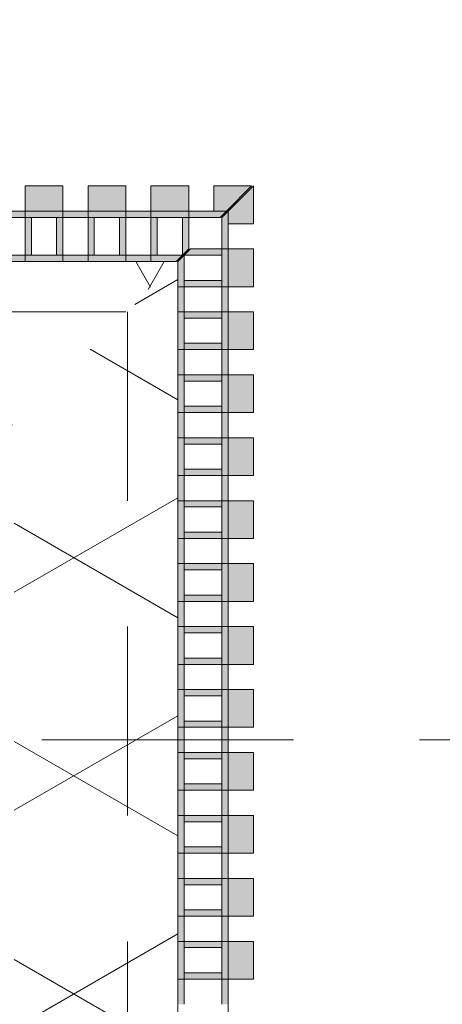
# Model space of a CAD drawing. Header units: metres. Extents: x -167 to 233, y -155 to 122.
# Tile 207 of 215: x 58.007 to 58.343, y 43.38 to 44.162. Entities that reach past the tile are written whole.
import ezdxf
from ezdxf.enums import TextEntityAlignment as Align

# ---------------------------------------------------------------- set-up
doc = ezdxf.new("R2010")
doc.units = ezdxf.units.M
doc.header["$MEASUREMENT"] = 0
doc.linetypes.add('Raster', pattern=[0.4, 0.2, -0.1, 0, -0.1])
doc.linetypes.add('Strichlinie eng', pattern=[0.23, 0.15, -0.08])
for name, color, linetype in [('50 Sanitäreinrichtung', 7, 'Continuous'), ('90 Achsraster', 7, 'Continuous'), ('94 Genehmigungsplanung Bemaßung', 7, 'Continuous')]:
    doc.layers.add(name, color=color, linetype=linetype)
doc.styles.add('ERSTELLTER_STIL_1', font='arial.ttf')
doc.styles.add('ERSTELLTER_STIL_2', font='arial.ttf')
doc.dimstyles.new('ERSTELLTER_STIL__1', dxfattribs={"dimtxt": 0.25, "dimasz": 0.19, "dimexe": 0.18, "dimexo": 0.1, "dimgap": 0, "dimtad": 1, "dimtih": 1, "dimtoh": 1, "dimzin": 0, "dimdsep": 46, "dimtxsty": 'ERSTELLTER_STIL_1', "dimblk": 'ARROWHEAD_6', "dimblk1": 'ARROWHEAD_6', "dimblk2": 'ARROWHEAD_6', "dimcen": 0.09, "dimclrd": 7, "dimclre": 7, "dimclrt": 7, "dimazin": 0, "dimtfac": 1, "dimtdec": 4, "dimtmove": 0, "dimatfit": 3, "dimfxl": 1, "dimtolj": 1, "dimtzin": 0, "dimarcsym": 0})
doc.dimstyles.new('ERSTELLTER_STIL__2', dxfattribs={"dimtxt": 0.25, "dimasz": 0.19, "dimexe": 0.18, "dimexo": 0.1, "dimgap": 0, "dimtad": 1, "dimzin": 0, "dimdsep": 46, "dimtxsty": 'ERSTELLTER_STIL_1', "dimblk": 'ARROWHEAD_6', "dimblk1": 'ARROWHEAD_6', "dimblk2": 'ARROWHEAD_6', "dimcen": 0.09, "dimclrd": 7, "dimclre": 7, "dimclrt": 7, "dimazin": 0, "dimtfac": 1, "dimtdec": 4, "dimtmove": 0, "dimatfit": 3, "dimfxl": 1, "dimtolj": 1, "dimtzin": 0, "dimarcsym": 0})
pattern_1 = [(60, (0, 0), (-0.1299038, 0.075), []), (120, (0, 0), (0.1299038, 0.075), [])]

# ---------------------------------------------------------------- blocks, each defined once
blk = doc.blocks.new('Rechteck Raster Kassetten Fassade - ACB')
at = {"layer": '50 Sanitäreinrichtung', "linetype": 'Continuous', "lineweight": 0, "true_color": 0x9e9e9e}
for points in [[(20.29, 0.17), (20.29, 0.19), (20.26, 0.19), (20.26, 0.17)], [(20.34, 0.17), (20.34, 0.19), (20.31, 0.19), (20.31, 0.17)], [(20.39, 0.17), (20.39, 0.19), (20.36, 0.19), (20.36, 0.17)], [(20.42, 0.17), (20.44, 0.19), (20.41, 0.19), (20.41, 0.17)], [(20.21, 0.13), (20.26, 0.13), (20.26, 0.135), (20.215, 0.135), (20.215, 0.165), (20.26, 0.165), (20.26, 0.17), (20.21, 0.17)], [(20.26, 0.13), (20.31, 0.13), (20.31, 0.135), (20.265, 0.135), (20.265, 0.165), (20.31, 0.165), (20.31, 0.17), (20.26, 0.17)], [(20.285, 0.165), (20.285, 0.135), (20.29, 0.135), (20.29, 0.165)], [(20.31, 0.13), (20.36, 0.13), (20.36, 0.135), (20.315, 0.135), (20.315, 0.165), (20.36, 0.165), (20.36, 0.17), (20.31, 0.17)], [(20.34, 0.165), (20.335, 0.165), (20.335, 0.135), (20.34, 0.135)], [(20.415, 0.165), (20.42, 0.17), (20.36, 0.17), (20.36, 0.13), (20.38, 0.13), (20.385, 0.135), (20.365, 0.135), (20.365, 0.165)], [(20.39, 0.165), (20.385, 0.165), (20.385, 0.135), (20.39, 0.14)]]:
    blk.add_hatch(color=253, dxfattribs=at).paths.add_polyline_path(points)
at = {"layer": '50 Sanitäreinrichtung', "linetype": 'Continuous', "lineweight": 18}
h = blk.add_hatch(dxfattribs=at)
h.set_pattern_fill('Dämmung__weich_0001', color=8, style=0, pattern_type=2)
h.set_pattern_definition(pattern_1)
h.paths.add_polyline_path([(0, 0), (20.25, 0), (20.38, 0.13), (0, 0.13)])
at = {"layer": '50 Sanitäreinrichtung', "color": 251, "linetype": 'Continuous', "lineweight": 18, "true_color": 0x5f5f5f}
for p, q in [((20.29, 0.19), (20.26, 0.19)), ((20.26, 0.19), (20.26, 0.17)), ((20.29, 0.19), (20.26, 0.19)), ((20.26, 0.19), (20.26, 0.17)), ((20.29, 0.19), (20.29, 0.17)), ((20.29, 0.19), (20.29, 0.17)), ((20.34, 0.19), (20.31, 0.19)), ((20.31, 0.19), (20.31, 0.17)), ((20.34, 0.19), (20.31, 0.19)), ((20.31, 0.19), (20.31, 0.17)), ((20.34, 0.19), (20.34, 0.17)), ((20.34, 0.19), (20.34, 0.17)), ((20.39, 0.19), (20.36, 0.19)), ((20.36, 0.19), (20.36, 0.17)), ((20.39, 0.19), (20.36, 0.19)), ((20.36, 0.19), (20.36, 0.17)), ((20.39, 0.19), (20.39, 0.17)), ((20.39, 0.19), (20.39, 0.17)), ((20.44, 0.19), (20.41, 0.19)), ((20.41, 0.19), (20.41, 0.17)), ((20.44, 0.19), (20.41, 0.19)), ((20.41, 0.19), (20.41, 0.17)), ((20.44, 0.19), (20.42, 0.17)), ((20.44, 0.19), (20.42, 0.17)), ((20.29, 0.17), (20.21, 0.17)), ((20.29, 0.17), (20.21, 0.17)), ((20.26, 0.165), (20.24, 0.165)), ((20.26, 0.165), (20.24, 0.165)), ((20.34, 0.17), (20.26, 0.17)), ((20.26, 0.17), (20.26, 0.165)), ((20.34, 0.17), (20.26, 0.17)), ((20.26, 0.17), (20.26, 0.165)), ((20.29, 0.17), (20.26, 0.17)), ((20.29, 0.17), (20.26, 0.17)), ((20.265, 0.165), (20.26, 0.165)), ((20.26, 0.165), (20.26, 0.135)), ((20.265, 0.165), (20.26, 0.165)), ((20.26, 0.165), (20.26, 0.135)), ((20.285, 0.165), (20.265, 0.165)), ((20.265, 0.165), (20.265, 0.135)), ((20.285, 0.165), (20.265, 0.165)), ((20.285, 0.165), (20.265, 0.165)), ((20.265, 0.165), (20.265, 0.135)), ((20.285, 0.165), (20.265, 0.165)), ((20.285, 0.165), (20.285, 0.135)), ((20.29, 0.165), (20.285, 0.165)), ((20.285, 0.165), (20.285, 0.135)), ((20.29, 0.165), (20.285, 0.165)), ((20.29, 0.17), (20.29, 0.165)), ((20.29, 0.17), (20.29, 0.165)), ((20.29, 0.165), (20.29, 0.135)), ((20.31, 0.165), (20.29, 0.165)), ((20.29, 0.165), (20.29, 0.135)), ((20.31, 0.165), (20.29, 0.165)), ((20.39, 0.17), (20.31, 0.17)), ((20.31, 0.17), (20.31, 0.165)), ((20.39, 0.17), (20.31, 0.17)), ((20.31, 0.17), (20.31, 0.165)), ((20.34, 0.17), (20.31, 0.17)), ((20.34, 0.17), (20.31, 0.17)), ((20.315, 0.165), (20.31, 0.165)), ((20.31, 0.165), (20.31, 0.135)), ((20.315, 0.165), (20.31, 0.165)), ((20.31, 0.165), (20.31, 0.135)), ((20.335, 0.165), (20.315, 0.165)), ((20.315, 0.165), (20.315, 0.135)), ((20.335, 0.165), (20.315, 0.165)), ((20.335, 0.165), (20.315, 0.165)), ((20.315, 0.165), (20.315, 0.135)), ((20.335, 0.165), (20.315, 0.165)), ((20.335, 0.165), (20.335, 0.135)), ((20.34, 0.165), (20.335, 0.165)), ((20.335, 0.165), (20.335, 0.135)), ((20.34, 0.165), (20.335, 0.165)), ((20.34, 0.17), (20.34, 0.165)), ((20.34, 0.17), (20.34, 0.165)), ((20.34, 0.165), (20.34, 0.135)), ((20.36, 0.165), (20.34, 0.165)), ((20.34, 0.165), (20.34, 0.135)), ((20.36, 0.165), (20.34, 0.165)), ((20.42, 0.17), (20.36, 0.17)), ((20.36, 0.17), (20.36, 0.165)), ((20.42, 0.17), (20.36, 0.17)), ((20.36, 0.17), (20.36, 0.165)), ((20.39, 0.17), (20.36, 0.17)), ((20.39, 0.17), (20.36, 0.17)), ((20.365, 0.165), (20.36, 0.165)), ((20.36, 0.165), (20.36, 0.135)), ((20.365, 0.165), (20.36, 0.165)), ((20.36, 0.165), (20.36, 0.135)), ((20.385, 0.165), (20.365, 0.165)), ((20.365, 0.165), (20.365, 0.135)), ((20.385, 0.165), (20.365, 0.165)), ((20.385, 0.165), (20.365, 0.165)), ((20.365, 0.165), (20.365, 0.135)), ((20.385, 0.165), (20.365, 0.165)), ((20.385, 0.165), (20.385, 0.135)), ((20.39, 0.165), (20.385, 0.165)), ((20.385, 0.165), (20.385, 0.135)), ((20.39, 0.165), (20.385, 0.165)), ((20.39, 0.17), (20.39, 0.165)), ((20.39, 0.17), (20.39, 0.165)), ((20.39, 0.165), (20.39, 0.14)), ((20.415, 0.165), (20.39, 0.165)), ((20.39, 0.165), (20.39, 0.14)), ((20.415, 0.165), (20.39, 0.165)), ((20.42, 0.17), (20.41, 0.17)), ((20.42, 0.17), (20.41, 0.17)), ((20.42, 0.17), (20.415, 0.165)), ((20.42, 0.17), (20.415, 0.165)), ((20.26, 0.135), (20.24, 0.135)), ((20.26, 0.135), (20.24, 0.135)), ((20.265, 0.135), (20.26, 0.135)), ((20.26, 0.135), (20.26, 0.13)), ((20.265, 0.135), (20.26, 0.135)), ((20.26, 0.135), (20.26, 0.13)), ((20.285, 0.135), (20.265, 0.135)), ((20.285, 0.135), (20.265, 0.135)), ((20.285, 0.135), (20.265, 0.135)), ((20.285, 0.135), (20.265, 0.135)), ((20.29, 0.135), (20.285, 0.135)), ((20.29, 0.135), (20.285, 0.135)), ((20.29, 0.135), (20.29, 0.13)), ((20.31, 0.135), (20.29, 0.135)), ((20.29, 0.135), (20.29, 0.13)), ((20.31, 0.135), (20.29, 0.135)), ((20.315, 0.135), (20.31, 0.135)), ((20.31, 0.135), (20.31, 0.13)), ((20.315, 0.135), (20.31, 0.135)), ((20.31, 0.135), (20.31, 0.13)), ((20.335, 0.135), (20.315, 0.135)), ((20.335, 0.135), (20.315, 0.135)), ((20.335, 0.135), (20.315, 0.135)), ((20.335, 0.135), (20.315, 0.135)), ((20.34, 0.135), (20.335, 0.135)), ((20.34, 0.135), (20.335, 0.135)), ((20.34, 0.135), (20.34, 0.13)), ((20.36, 0.135), (20.34, 0.135)), ((20.34, 0.135), (20.34, 0.13)), ((20.36, 0.135), (20.34, 0.135)), ((20.365, 0.135), (20.36, 0.135)), ((20.36, 0.135), (20.36, 0.13)), ((20.365, 0.135), (20.36, 0.135)), ((20.36, 0.135), (20.36, 0.13)), ((20.385, 0.135), (20.365, 0.135)), ((20.385, 0.135), (20.365, 0.135)), ((20.385, 0.135), (20.365, 0.135)), ((20.385, 0.135), (20.365, 0.135)), ((20.39, 0.14), (20.38, 0.13)), ((20.39, 0.14), (20.38, 0.13)), ((20.385, 0.135), (20.38, 0.13)), ((20.385, 0.135), (20.38, 0.13)), ((20.38, 0.13), (0, 0.13)), ((20.29, 0.13), (20.21, 0.13)), ((20.29, 0.13), (20.21, 0.13)), ((20.34, 0.13), (20.26, 0.13)), ((20.34, 0.13), (20.26, 0.13)), ((20.38, 0.13), (20.31, 0.13)), ((20.38, 0.13), (20.31, 0.13)), ((20.38, 0.13), (20.36, 0.13)), ((20.38, 0.13), (20.36, 0.13))]:
    blk.add_line(p, q, dxfattribs=at)
at = {"layer": '50 Sanitäreinrichtung', "color": 251, "linetype": 'Strichlinie eng', "lineweight": 18, "true_color": 0x5f5f5f}
blk.add_line((20.34, 0.09), (0, 0.09), dxfattribs=at)
blk = doc.blocks.new('Rechteck Raster Kassetten Fassade - ACB_5')
at = {"layer": '50 Sanitäreinrichtung', "linetype": 'Continuous', "lineweight": 0, "true_color": 0x9e9e9e}
for points in [[(15.09, 0.17), (15.09, 0.19), (15.06, 0.19), (15.06, 0.17)], [(15.14, 0.17), (15.14, 0.19), (15.11, 0.19), (15.11, 0.17)], [(15.19, 0.17), (15.19, 0.19), (15.16, 0.19), (15.16, 0.17)], [(15.24, 0.17), (15.24, 0.19), (15.21, 0.19), (15.21, 0.17)], [(15.29, 0.17), (15.29, 0.19), (15.26, 0.19), (15.26, 0.17)], [(15.34, 0.17), (15.34, 0.19), (15.31, 0.19), (15.31, 0.17)], [(15.39, 0.17), (15.39, 0.19), (15.36, 0.19), (15.36, 0.17)], [(15.44, 0.17), (15.44, 0.19), (15.41, 0.19), (15.41, 0.17)], [(15.49, 0.17), (15.49, 0.19), (15.46, 0.19), (15.46, 0.17)], [(15.54, 0.17), (15.54, 0.19), (15.51, 0.19), (15.51, 0.17)], [(15.59, 0.17), (15.59, 0.19), (15.56, 0.19), (15.56, 0.17)], [(15.64, 0.17), (15.64, 0.19), (15.61, 0.19), (15.61, 0.17)], [(15.67, 0.17), (15.69, 0.19), (15.66, 0.19), (15.66, 0.17)], [(15.04, 0.165), (15.06, 0.165), (15.06, 0.17), (15.04, 0.17)], [(15.085, 0.165), (15.085, 0.135), (15.09, 0.135), (15.09, 0.165)], [(15.115, 0.165), (15.11, 0.165), (15.11, 0.135), (15.115, 0.135)], [(15.14, 0.17), (15.14, 0.165), (15.16, 0.165), (15.16, 0.17)], [(15.185, 0.135), (15.19, 0.135), (15.19, 0.165), (15.185, 0.165)], [(15.215, 0.165), (15.21, 0.165), (15.21, 0.135), (15.215, 0.135)], [(15.24, 0.17), (15.24, 0.165), (15.26, 0.165), (15.26, 0.17)], [(15.31, 0.17), (15.26, 0.17), (15.26, 0.13), (15.31, 0.13), (15.31, 0.135), (15.265, 0.135), (15.265, 0.165), (15.31, 0.165)], [(15.285, 0.135), (15.29, 0.135), (15.29, 0.165), (15.285, 0.165)], [(15.36, 0.17), (15.31, 0.17), (15.31, 0.13), (15.36, 0.13), (15.36, 0.135), (15.315, 0.135), (15.315, 0.165), (15.36, 0.165)], [(15.34, 0.165), (15.335, 0.165), (15.335, 0.135), (15.34, 0.135)], [(15.39, 0.165), (15.385, 0.165), (15.385, 0.135), (15.39, 0.135)], [(15.415, 0.165), (15.41, 0.165), (15.41, 0.135), (15.415, 0.135)], [(15.46, 0.17), (15.44, 0.17), (15.44, 0.165), (15.46, 0.165)], [(15.51, 0.17), (15.46, 0.17), (15.46, 0.13), (15.51, 0.13), (15.51, 0.135), (15.465, 0.135), (15.465, 0.165), (15.51, 0.165)], [(15.485, 0.135), (15.49, 0.135), (15.49, 0.165), (15.485, 0.165)], [(15.56, 0.17), (15.51, 0.17), (15.51, 0.13), (15.56, 0.13), (15.56, 0.135), (15.515, 0.135), (15.515, 0.165), (15.56, 0.165)], [(15.54, 0.165), (15.535, 0.165), (15.535, 0.135), (15.54, 0.135)], [(15.56, 0.17), (15.56, 0.13), (15.63, 0.13), (15.635, 0.135), (15.565, 0.135), (15.565, 0.165), (15.635, 0.165), (15.635, 0.135), (15.64, 0.14), (15.64, 0.17)], [(15.585, 0.165), (15.585, 0.135), (15.59, 0.135), (15.59, 0.165)], [(15.61, 0.135), (15.615, 0.135), (15.615, 0.165), (15.61, 0.165)], [(15.67, 0.17), (15.64, 0.17), (15.64, 0.165), (15.665, 0.165)], [(15.04, 0.13), (15.06, 0.13), (15.06, 0.135), (15.04, 0.135)], [(15.14, 0.13), (15.16, 0.13), (15.16, 0.135), (15.14, 0.135)], [(15.24, 0.13), (15.26, 0.13), (15.26, 0.135), (15.24, 0.135)], [(15.44, 0.13), (15.46, 0.13), (15.46, 0.135), (15.44, 0.135)]]:
    blk.add_hatch(color=253, dxfattribs=at).paths.add_polyline_path(points)
h = blk.add_hatch(color=253, dxfattribs=at)
h.paths.add_polyline_path([(15.06, 0.17), (15.06, 0.13), (15.14, 0.13), (15.14, 0.17)])
h.paths.add_polyline_path([(15.135, 0.135), (15.065, 0.135), (15.065, 0.165), (15.135, 0.165)], flags=0)
h = blk.add_hatch(color=253, dxfattribs=at)
h.paths.add_polyline_path([(15.16, 0.17), (15.16, 0.13), (15.24, 0.13), (15.24, 0.17)])
h.paths.add_polyline_path([(15.235, 0.135), (15.165, 0.135), (15.165, 0.165), (15.235, 0.165)], flags=0)
h = blk.add_hatch(color=253, dxfattribs=at)
h.paths.add_polyline_path([(15.36, 0.17), (15.36, 0.13), (15.44, 0.13), (15.44, 0.17)])
h.paths.add_polyline_path([(15.435, 0.135), (15.365, 0.135), (15.365, 0.165), (15.435, 0.165)], flags=0)
at = {"layer": '50 Sanitäreinrichtung', "linetype": 'Continuous', "lineweight": 18}
h = blk.add_hatch(dxfattribs=at)
h.set_pattern_fill('Dämmung__weich_0001', color=8, style=0, pattern_type=2)
h.set_pattern_definition(pattern_1)
h.paths.add_polyline_path([(0, 0), (15.5, 0), (15.63, 0.13), (-0.13, 0.13)])
at = {"layer": '50 Sanitäreinrichtung', "color": 251, "linetype": 'Continuous', "lineweight": 18, "true_color": 0x5f5f5f}
for p, q in [((15.09, 0.19), (15.06, 0.19)), ((15.06, 0.19), (15.06, 0.17)), ((15.09, 0.19), (15.06, 0.19)), ((15.06, 0.19), (15.06, 0.17)), ((15.09, 0.19), (15.09, 0.17)), ((15.09, 0.19), (15.09, 0.17)), ((15.14, 0.19), (15.11, 0.19)), ((15.11, 0.19), (15.11, 0.17)), ((15.14, 0.19), (15.11, 0.19)), ((15.11, 0.19), (15.11, 0.17)), ((15.14, 0.19), (15.14, 0.17)), ((15.14, 0.19), (15.14, 0.17)), ((15.19, 0.19), (15.16, 0.19)), ((15.16, 0.19), (15.16, 0.17)), ((15.19, 0.19), (15.16, 0.19)), ((15.16, 0.19), (15.16, 0.17)), ((15.19, 0.19), (15.19, 0.17)), ((15.19, 0.19), (15.19, 0.17)), ((15.24, 0.19), (15.21, 0.19)), ((15.21, 0.19), (15.21, 0.17)), ((15.24, 0.19), (15.21, 0.19)), ((15.21, 0.19), (15.21, 0.17)), ((15.24, 0.19), (15.24, 0.17)), ((15.24, 0.19), (15.24, 0.17)), ((15.29, 0.19), (15.26, 0.19)), ((15.26, 0.19), (15.26, 0.17)), ((15.29, 0.19), (15.26, 0.19)), ((15.26, 0.19), (15.26, 0.17)), ((15.29, 0.19), (15.29, 0.17)), ((15.29, 0.19), (15.29, 0.17)), ((15.34, 0.19), (15.31, 0.19)), ((15.31, 0.19), (15.31, 0.17)), ((15.34, 0.19), (15.31, 0.19)), ((15.31, 0.19), (15.31, 0.17)), ((15.34, 0.19), (15.34, 0.17)), ((15.34, 0.19), (15.34, 0.17)), ((15.39, 0.19), (15.36, 0.19)), ((15.36, 0.19), (15.36, 0.17)), ((15.39, 0.19), (15.36, 0.19)), ((15.36, 0.19), (15.36, 0.17)), ((15.39, 0.19), (15.39, 0.17)), ((15.39, 0.19), (15.39, 0.17)), ((15.44, 0.19), (15.41, 0.19)), ((15.41, 0.19), (15.41, 0.17)), ((15.44, 0.19), (15.41, 0.19)), ((15.41, 0.19), (15.41, 0.17)), ((15.44, 0.19), (15.44, 0.17)), ((15.44, 0.19), (15.44, 0.17)), ((15.49, 0.19), (15.46, 0.19)), ((15.46, 0.19), (15.46, 0.17)), ((15.49, 0.19), (15.46, 0.19)), ((15.46, 0.19), (15.46, 0.17)), ((15.49, 0.19), (15.49, 0.17)), ((15.49, 0.19), (15.49, 0.17)), ((15.54, 0.19), (15.51, 0.19)), ((15.51, 0.19), (15.51, 0.17)), ((15.54, 0.19), (15.51, 0.19)), ((15.51, 0.19), (15.51, 0.17)), ((15.54, 0.19), (15.54, 0.17)), ((15.54, 0.19), (15.54, 0.17)), ((15.59, 0.19), (15.56, 0.19)), ((15.56, 0.19), (15.56, 0.17)), ((15.59, 0.19), (15.56, 0.19)), ((15.56, 0.19), (15.56, 0.17)), ((15.59, 0.19), (15.59, 0.17)), ((15.59, 0.19), (15.59, 0.17)), ((15.64, 0.19), (15.61, 0.19)), ((15.61, 0.19), (15.61, 0.17)), ((15.64, 0.19), (15.61, 0.19)), ((15.61, 0.19), (15.61, 0.17)), ((15.64, 0.19), (15.64, 0.17)), ((15.64, 0.19), (15.64, 0.17)), ((15.69, 0.19), (15.66, 0.19)), ((15.66, 0.19), (15.66, 0.17)), ((15.69, 0.19), (15.66, 0.19)), ((15.66, 0.19), (15.66, 0.17)), ((15.69, 0.19), (15.67, 0.17)), ((15.69, 0.19), (15.67, 0.17)), ((15.01, 0.17), (15.09, 0.17)), ((15.01, 0.17), (15.09, 0.17)), ((15.04, 0.165), (15.06, 0.165)), ((15.04, 0.165), (15.06, 0.165)), ((15.06, 0.165), (15.06, 0.17)), ((15.06, 0.17), (15.14, 0.17)), ((15.06, 0.165), (15.06, 0.17)), ((15.06, 0.17), (15.14, 0.17)), ((15.09, 0.17), (15.06, 0.17)), ((15.09, 0.17), (15.06, 0.17)), ((15.06, 0.165), (15.065, 0.165)), ((15.06, 0.135), (15.06, 0.165)), ((15.06, 0.165), (15.065, 0.165)), ((15.06, 0.135), (15.06, 0.165)), ((15.065, 0.165), (15.085, 0.165)), ((15.065, 0.135), (15.065, 0.165)), ((15.065, 0.165), (15.085, 0.165)), ((15.065, 0.165), (15.085, 0.165)), ((15.065, 0.135), (15.065, 0.165)), ((15.065, 0.165), (15.085, 0.165)), ((15.085, 0.135), (15.085, 0.165)), ((15.085, 0.165), (15.09, 0.165)), ((15.085, 0.135), (15.085, 0.165)), ((15.085, 0.165), (15.09, 0.165)), ((15.09, 0.165), (15.09, 0.17)), ((15.09, 0.165), (15.09, 0.17)), ((15.09, 0.135), (15.09, 0.165)), ((15.09, 0.165), (15.11, 0.165)), ((15.09, 0.135), (15.09, 0.165)), ((15.09, 0.165), (15.11, 0.165)), ((15.11, 0.165), (15.11, 0.17)), ((15.11, 0.17), (15.19, 0.17)), ((15.11, 0.165), (15.11, 0.17)), ((15.11, 0.17), (15.19, 0.17)), ((15.14, 0.17), (15.11, 0.17)), ((15.14, 0.17), (15.11, 0.17)), ((15.11, 0.165), (15.115, 0.165)), ((15.11, 0.135), (15.11, 0.165)), ((15.11, 0.165), (15.115, 0.165)), ((15.11, 0.135), (15.11, 0.165)), ((15.115, 0.165), (15.135, 0.165)), ((15.115, 0.135), (15.115, 0.165)), ((15.115, 0.165), (15.135, 0.165)), ((15.115, 0.165), (15.135, 0.165)), ((15.115, 0.135), (15.115, 0.165)), ((15.115, 0.165), (15.135, 0.165)), ((15.135, 0.135), (15.135, 0.165)), ((15.135, 0.165), (15.14, 0.165)), ((15.135, 0.135), (15.135, 0.165)), ((15.135, 0.165), (15.14, 0.165)), ((15.14, 0.165), (15.14, 0.17)), ((15.14, 0.165), (15.14, 0.17)), ((15.14, 0.135), (15.14, 0.165)), ((15.14, 0.165), (15.16, 0.165)), ((15.14, 0.135), (15.14, 0.165)), ((15.14, 0.165), (15.16, 0.165)), ((15.16, 0.165), (15.16, 0.17)), ((15.16, 0.17), (15.24, 0.17)), ((15.16, 0.165), (15.16, 0.17)), ((15.16, 0.17), (15.24, 0.17)), ((15.19, 0.17), (15.16, 0.17)), ((15.19, 0.17), (15.16, 0.17)), ((15.16, 0.165), (15.165, 0.165)), ((15.16, 0.135), (15.16, 0.165)), ((15.16, 0.165), (15.165, 0.165)), ((15.16, 0.135), (15.16, 0.165)), ((15.165, 0.165), (15.185, 0.165)), ((15.165, 0.135), (15.165, 0.165)), ((15.165, 0.165), (15.185, 0.165)), ((15.165, 0.165), (15.185, 0.165)), ((15.165, 0.135), (15.165, 0.165)), ((15.165, 0.165), (15.185, 0.165)), ((15.185, 0.135), (15.185, 0.165)), ((15.185, 0.165), (15.19, 0.165)), ((15.185, 0.135), (15.185, 0.165)), ((15.185, 0.165), (15.19, 0.165)), ((15.19, 0.165), (15.19, 0.17)), ((15.19, 0.165), (15.19, 0.17)), ((15.19, 0.135), (15.19, 0.165)), ((15.19, 0.165), (15.21, 0.165)), ((15.19, 0.135), (15.19, 0.165)), ((15.19, 0.165), (15.21, 0.165)), ((15.21, 0.165), (15.21, 0.17)), ((15.21, 0.17), (15.29, 0.17)), ((15.21, 0.165), (15.21, 0.17)), ((15.21, 0.17), (15.29, 0.17)), ((15.24, 0.17), (15.21, 0.17)), ((15.24, 0.17), (15.21, 0.17)), ((15.21, 0.165), (15.215, 0.165)), ((15.21, 0.135), (15.21, 0.165)), ((15.21, 0.165), (15.215, 0.165)), ((15.21, 0.135), (15.21, 0.165)), ((15.215, 0.165), (15.235, 0.165)), ((15.215, 0.135), (15.215, 0.165)), ((15.215, 0.165), (15.235, 0.165)), ((15.215, 0.165), (15.235, 0.165)), ((15.215, 0.135), (15.215, 0.165)), ((15.215, 0.165), (15.235, 0.165)), ((15.235, 0.135), (15.235, 0.165)), ((15.235, 0.165), (15.24, 0.165)), ((15.235, 0.135), (15.235, 0.165)), ((15.235, 0.165), (15.24, 0.165)), ((15.24, 0.165), (15.24, 0.17)), ((15.24, 0.165), (15.24, 0.17)), ((15.24, 0.135), (15.24, 0.165)), ((15.24, 0.165), (15.26, 0.165)), ((15.24, 0.135), (15.24, 0.165)), ((15.24, 0.165), (15.26, 0.165)), ((15.26, 0.165), (15.26, 0.17)), ((15.26, 0.17), (15.34, 0.17)), ((15.26, 0.165), (15.26, 0.17)), ((15.26, 0.17), (15.34, 0.17)), ((15.29, 0.17), (15.26, 0.17)), ((15.29, 0.17), (15.26, 0.17)), ((15.26, 0.165), (15.265, 0.165)), ((15.26, 0.135), (15.26, 0.165)), ((15.26, 0.165), (15.265, 0.165)), ((15.26, 0.135), (15.26, 0.165)), ((15.265, 0.165), (15.285, 0.165)), ((15.265, 0.135), (15.265, 0.165)), ((15.265, 0.165), (15.285, 0.165)), ((15.265, 0.165), (15.285, 0.165)), ((15.265, 0.135), (15.265, 0.165)), ((15.265, 0.165), (15.285, 0.165)), ((15.285, 0.135), (15.285, 0.165)), ((15.285, 0.165), (15.29, 0.165)), ((15.285, 0.135), (15.285, 0.165)), ((15.285, 0.165), (15.29, 0.165)), ((15.29, 0.165), (15.29, 0.17)), ((15.29, 0.165), (15.29, 0.17)), ((15.29, 0.135), (15.29, 0.165)), ((15.29, 0.165), (15.31, 0.165)), ((15.29, 0.135), (15.29, 0.165)), ((15.29, 0.165), (15.31, 0.165)), ((15.31, 0.165), (15.31, 0.17)), ((15.31, 0.17), (15.39, 0.17)), ((15.31, 0.165), (15.31, 0.17)), ((15.31, 0.17), (15.39, 0.17)), ((15.34, 0.17), (15.31, 0.17)), ((15.34, 0.17), (15.31, 0.17)), ((15.31, 0.165), (15.315, 0.165)), ((15.31, 0.135), (15.31, 0.165)), ((15.31, 0.165), (15.315, 0.165)), ((15.31, 0.135), (15.31, 0.165)), ((15.315, 0.165), (15.335, 0.165)), ((15.315, 0.135), (15.315, 0.165)), ((15.315, 0.165), (15.335, 0.165)), ((15.315, 0.165), (15.335, 0.165)), ((15.315, 0.135), (15.315, 0.165)), ((15.315, 0.165), (15.335, 0.165)), ((15.335, 0.135), (15.335, 0.165)), ((15.335, 0.165), (15.34, 0.165)), ((15.335, 0.135), (15.335, 0.165)), ((15.335, 0.165), (15.34, 0.165)), ((15.34, 0.165), (15.34, 0.17)), ((15.34, 0.165), (15.34, 0.17)), ((15.34, 0.135), (15.34, 0.165)), ((15.34, 0.165), (15.36, 0.165)), ((15.34, 0.135), (15.34, 0.165)), ((15.34, 0.165), (15.36, 0.165)), ((15.36, 0.165), (15.36, 0.17)), ((15.36, 0.17), (15.44, 0.17)), ((15.36, 0.165), (15.36, 0.17)), ((15.36, 0.17), (15.44, 0.17)), ((15.39, 0.17), (15.36, 0.17)), ((15.39, 0.17), (15.36, 0.17)), ((15.36, 0.165), (15.365, 0.165)), ((15.36, 0.135), (15.36, 0.165)), ((15.36, 0.165), (15.365, 0.165)), ((15.36, 0.135), (15.36, 0.165)), ((15.365, 0.165), (15.385, 0.165)), ((15.365, 0.135), (15.365, 0.165)), ((15.365, 0.165), (15.385, 0.165)), ((15.365, 0.165), (15.385, 0.165)), ((15.365, 0.135), (15.365, 0.165)), ((15.365, 0.165), (15.385, 0.165)), ((15.385, 0.135), (15.385, 0.165)), ((15.385, 0.165), (15.39, 0.165)), ((15.385, 0.135), (15.385, 0.165)), ((15.385, 0.165), (15.39, 0.165)), ((15.39, 0.165), (15.39, 0.17)), ((15.39, 0.165), (15.39, 0.17)), ((15.39, 0.135), (15.39, 0.165)), ((15.39, 0.165), (15.41, 0.165)), ((15.39, 0.135), (15.39, 0.165)), ((15.39, 0.165), (15.41, 0.165)), ((15.41, 0.165), (15.41, 0.17)), ((15.41, 0.17), (15.49, 0.17)), ((15.41, 0.165), (15.41, 0.17)), ((15.41, 0.17), (15.49, 0.17)), ((15.44, 0.17), (15.41, 0.17)), ((15.44, 0.17), (15.41, 0.17)), ((15.41, 0.165), (15.415, 0.165)), ((15.41, 0.135), (15.41, 0.165)), ((15.41, 0.165), (15.415, 0.165)), ((15.41, 0.135), (15.41, 0.165)), ((15.415, 0.165), (15.435, 0.165)), ((15.415, 0.135), (15.415, 0.165)), ((15.415, 0.165), (15.435, 0.165)), ((15.415, 0.165), (15.435, 0.165)), ((15.415, 0.135), (15.415, 0.165)), ((15.415, 0.165), (15.435, 0.165)), ((15.435, 0.135), (15.435, 0.165)), ((15.435, 0.165), (15.44, 0.165)), ((15.435, 0.135), (15.435, 0.165)), ((15.435, 0.165), (15.44, 0.165)), ((15.44, 0.165), (15.44, 0.17)), ((15.44, 0.165), (15.44, 0.17)), ((15.44, 0.135), (15.44, 0.165)), ((15.44, 0.165), (15.46, 0.165)), ((15.44, 0.135), (15.44, 0.165)), ((15.44, 0.165), (15.46, 0.165)), ((15.46, 0.165), (15.46, 0.17)), ((15.46, 0.17), (15.54, 0.17)), ((15.46, 0.165), (15.46, 0.17)), ((15.46, 0.17), (15.54, 0.17)), ((15.49, 0.17), (15.46, 0.17)), ((15.49, 0.17), (15.46, 0.17)), ((15.46, 0.165), (15.465, 0.165)), ((15.46, 0.135), (15.46, 0.165)), ((15.46, 0.165), (15.465, 0.165)), ((15.46, 0.135), (15.46, 0.165)), ((15.465, 0.165), (15.485, 0.165)), ((15.465, 0.135), (15.465, 0.165)), ((15.465, 0.165), (15.485, 0.165)), ((15.465, 0.165), (15.485, 0.165)), ((15.465, 0.135), (15.465, 0.165)), ((15.465, 0.165), (15.485, 0.165)), ((15.485, 0.135), (15.485, 0.165)), ((15.485, 0.165), (15.49, 0.165)), ((15.485, 0.135), (15.485, 0.165)), ((15.485, 0.165), (15.49, 0.165)), ((15.49, 0.165), (15.49, 0.17)), ((15.49, 0.165), (15.49, 0.17)), ((15.49, 0.135), (15.49, 0.165)), ((15.49, 0.165), (15.51, 0.165)), ((15.49, 0.135), (15.49, 0.165)), ((15.49, 0.165), (15.51, 0.165)), ((15.51, 0.165), (15.51, 0.17)), ((15.51, 0.17), (15.59, 0.17)), ((15.51, 0.165), (15.51, 0.17)), ((15.51, 0.17), (15.59, 0.17)), ((15.54, 0.17), (15.51, 0.17)), ((15.54, 0.17), (15.51, 0.17)), ((15.51, 0.165), (15.515, 0.165)), ((15.51, 0.135), (15.51, 0.165)), ((15.51, 0.165), (15.515, 0.165)), ((15.51, 0.135), (15.51, 0.165)), ((15.515, 0.165), (15.535, 0.165)), ((15.515, 0.135), (15.515, 0.165)), ((15.515, 0.165), (15.535, 0.165)), ((15.515, 0.165), (15.535, 0.165)), ((15.515, 0.135), (15.515, 0.165)), ((15.515, 0.165), (15.535, 0.165)), ((15.535, 0.135), (15.535, 0.165)), ((15.535, 0.165), (15.54, 0.165)), ((15.535, 0.135), (15.535, 0.165)), ((15.535, 0.165), (15.54, 0.165)), ((15.54, 0.165), (15.54, 0.17)), ((15.54, 0.165), (15.54, 0.17)), ((15.54, 0.135), (15.54, 0.165)), ((15.54, 0.165), (15.56, 0.165)), ((15.54, 0.135), (15.54, 0.165)), ((15.54, 0.165), (15.56, 0.165)), ((15.56, 0.165), (15.56, 0.17)), ((15.56, 0.17), (15.64, 0.17)), ((15.56, 0.165), (15.56, 0.17)), ((15.56, 0.17), (15.64, 0.17)), ((15.59, 0.17), (15.56, 0.17)), ((15.59, 0.17), (15.56, 0.17)), ((15.56, 0.165), (15.565, 0.165)), ((15.56, 0.135), (15.56, 0.165)), ((15.56, 0.165), (15.565, 0.165)), ((15.56, 0.135), (15.56, 0.165)), ((15.565, 0.165), (15.585, 0.165)), ((15.565, 0.135), (15.565, 0.165)), ((15.565, 0.165), (15.585, 0.165)), ((15.565, 0.165), (15.585, 0.165)), ((15.565, 0.135), (15.565, 0.165)), ((15.565, 0.165), (15.585, 0.165)), ((15.585, 0.135), (15.585, 0.165)), ((15.585, 0.165), (15.59, 0.165)), ((15.585, 0.135), (15.585, 0.165)), ((15.585, 0.165), (15.59, 0.165)), ((15.59, 0.165), (15.59, 0.17)), ((15.59, 0.165), (15.59, 0.17)), ((15.59, 0.135), (15.59, 0.165)), ((15.59, 0.165), (15.61, 0.165)), ((15.59, 0.135), (15.59, 0.165)), ((15.59, 0.165), (15.61, 0.165)), ((15.61, 0.165), (15.61, 0.17)), ((15.61, 0.17), (15.67, 0.17)), ((15.61, 0.165), (15.61, 0.17)), ((15.61, 0.17), (15.67, 0.17)), ((15.64, 0.17), (15.61, 0.17)), ((15.64, 0.17), (15.61, 0.17)), ((15.61, 0.165), (15.615, 0.165)), ((15.61, 0.135), (15.61, 0.165)), ((15.61, 0.165), (15.615, 0.165)), ((15.61, 0.135), (15.61, 0.165)), ((15.615, 0.165), (15.635, 0.165)), ((15.615, 0.135), (15.615, 0.165)), ((15.615, 0.165), (15.635, 0.165)), ((15.615, 0.165), (15.635, 0.165)), ((15.615, 0.135), (15.615, 0.165)), ((15.615, 0.165), (15.635, 0.165)), ((15.635, 0.135), (15.635, 0.165)), ((15.635, 0.165), (15.64, 0.165)), ((15.635, 0.135), (15.635, 0.165)), ((15.635, 0.165), (15.64, 0.165)), ((15.64, 0.165), (15.64, 0.17)), ((15.64, 0.165), (15.64, 0.17)), ((15.64, 0.14), (15.64, 0.165)), ((15.64, 0.165), (15.665, 0.165)), ((15.64, 0.14), (15.64, 0.165)), ((15.64, 0.165), (15.665, 0.165)), ((15.67, 0.17), (15.66, 0.17)), ((15.67, 0.17), (15.66, 0.17)), ((15.665, 0.165), (15.67, 0.17)), ((15.665, 0.165), (15.67, 0.17)), ((15.04, 0.135), (15.06, 0.135)), ((15.04, 0.135), (15.06, 0.135)), ((15.06, 0.135), (15.065, 0.135)), ((15.06, 0.13), (15.06, 0.135)), ((15.06, 0.135), (15.065, 0.135)), ((15.06, 0.13), (15.06, 0.135)), ((15.065, 0.135), (15.085, 0.135)), ((15.065, 0.135), (15.085, 0.135)), ((15.065, 0.135), (15.085, 0.135)), ((15.065, 0.135), (15.085, 0.135)), ((15.085, 0.135), (15.09, 0.135)), ((15.085, 0.135), (15.09, 0.135)), ((15.09, 0.13), (15.09, 0.135)), ((15.09, 0.135), (15.11, 0.135)), ((15.09, 0.13), (15.09, 0.135)), ((15.09, 0.135), (15.11, 0.135)), ((15.11, 0.135), (15.115, 0.135)), ((15.11, 0.13), (15.11, 0.135)), ((15.11, 0.135), (15.115, 0.135)), ((15.11, 0.13), (15.11, 0.135)), ((15.115, 0.135), (15.135, 0.135)), ((15.115, 0.135), (15.135, 0.135)), ((15.115, 0.135), (15.135, 0.135)), ((15.115, 0.135), (15.135, 0.135)), ((15.135, 0.135), (15.14, 0.135)), ((15.135, 0.135), (15.14, 0.135)), ((15.14, 0.13), (15.14, 0.135)), ((15.14, 0.135), (15.16, 0.135)), ((15.14, 0.13), (15.14, 0.135)), ((15.14, 0.135), (15.16, 0.135)), ((15.16, 0.135), (15.165, 0.135)), ((15.16, 0.13), (15.16, 0.135)), ((15.16, 0.135), (15.165, 0.135)), ((15.16, 0.13), (15.16, 0.135)), ((15.165, 0.135), (15.185, 0.135)), ((15.165, 0.135), (15.185, 0.135)), ((15.165, 0.135), (15.185, 0.135)), ((15.165, 0.135), (15.185, 0.135)), ((15.185, 0.135), (15.19, 0.135)), ((15.185, 0.135), (15.19, 0.135)), ((15.19, 0.13), (15.19, 0.135)), ((15.19, 0.135), (15.21, 0.135)), ((15.19, 0.13), (15.19, 0.135)), ((15.19, 0.135), (15.21, 0.135)), ((15.21, 0.135), (15.215, 0.135)), ((15.21, 0.13), (15.21, 0.135)), ((15.21, 0.135), (15.215, 0.135)), ((15.21, 0.13), (15.21, 0.135)), ((15.215, 0.135), (15.235, 0.135)), ((15.215, 0.135), (15.235, 0.135)), ((15.215, 0.135), (15.235, 0.135)), ((15.215, 0.135), (15.235, 0.135)), ((15.235, 0.135), (15.24, 0.135)), ((15.235, 0.135), (15.24, 0.135)), ((15.24, 0.13), (15.24, 0.135)), ((15.24, 0.135), (15.26, 0.135)), ((15.24, 0.13), (15.24, 0.135)), ((15.24, 0.135), (15.26, 0.135)), ((15.26, 0.135), (15.265, 0.135)), ((15.26, 0.13), (15.26, 0.135)), ((15.26, 0.135), (15.265, 0.135)), ((15.26, 0.13), (15.26, 0.135)), ((15.265, 0.135), (15.285, 0.135)), ((15.265, 0.135), (15.285, 0.135)), ((15.265, 0.135), (15.285, 0.135)), ((15.265, 0.135), (15.285, 0.135)), ((15.285, 0.135), (15.29, 0.135)), ((15.285, 0.135), (15.29, 0.135)), ((15.29, 0.13), (15.29, 0.135)), ((15.29, 0.135), (15.31, 0.135)), ((15.29, 0.13), (15.29, 0.135)), ((15.29, 0.135), (15.31, 0.135)), ((15.31, 0.135), (15.315, 0.135)), ((15.31, 0.13), (15.31, 0.135)), ((15.31, 0.135), (15.315, 0.135)), ((15.31, 0.13), (15.31, 0.135)), ((15.315, 0.135), (15.335, 0.135)), ((15.315, 0.135), (15.335, 0.135)), ((15.315, 0.135), (15.335, 0.135)), ((15.315, 0.135), (15.335, 0.135)), ((15.335, 0.135), (15.34, 0.135)), ((15.335, 0.135), (15.34, 0.135)), ((15.34, 0.13), (15.34, 0.135)), ((15.34, 0.135), (15.36, 0.135)), ((15.34, 0.13), (15.34, 0.135)), ((15.34, 0.135), (15.36, 0.135)), ((15.36, 0.135), (15.365, 0.135)), ((15.36, 0.13), (15.36, 0.135)), ((15.36, 0.135), (15.365, 0.135)), ((15.36, 0.13), (15.36, 0.135)), ((15.365, 0.135), (15.385, 0.135)), ((15.365, 0.135), (15.385, 0.135)), ((15.365, 0.135), (15.385, 0.135)), ((15.365, 0.135), (15.385, 0.135)), ((15.385, 0.135), (15.39, 0.135)), ((15.385, 0.135), (15.39, 0.135)), ((15.39, 0.13), (15.39, 0.135)), ((15.39, 0.135), (15.41, 0.135)), ((15.39, 0.13), (15.39, 0.135)), ((15.39, 0.135), (15.41, 0.135)), ((15.41, 0.135), (15.415, 0.135)), ((15.41, 0.13), (15.41, 0.135)), ((15.41, 0.135), (15.415, 0.135)), ((15.41, 0.13), (15.41, 0.135)), ((15.415, 0.135), (15.435, 0.135)), ((15.415, 0.135), (15.435, 0.135)), ((15.415, 0.135), (15.435, 0.135)), ((15.415, 0.135), (15.435, 0.135)), ((15.435, 0.135), (15.44, 0.135)), ((15.435, 0.135), (15.44, 0.135)), ((15.44, 0.13), (15.44, 0.135)), ((15.44, 0.135), (15.46, 0.135)), ((15.44, 0.13), (15.44, 0.135)), ((15.44, 0.135), (15.46, 0.135)), ((15.46, 0.135), (15.465, 0.135)), ((15.46, 0.13), (15.46, 0.135)), ((15.46, 0.135), (15.465, 0.135)), ((15.46, 0.13), (15.46, 0.135)), ((15.465, 0.135), (15.485, 0.135)), ((15.465, 0.135), (15.485, 0.135)), ((15.465, 0.135), (15.485, 0.135)), ((15.465, 0.135), (15.485, 0.135)), ((15.485, 0.135), (15.49, 0.135)), ((15.485, 0.135), (15.49, 0.135)), ((15.49, 0.13), (15.49, 0.135)), ((15.49, 0.135), (15.51, 0.135)), ((15.49, 0.13), (15.49, 0.135)), ((15.49, 0.135), (15.51, 0.135)), ((15.51, 0.135), (15.515, 0.135)), ((15.51, 0.13), (15.51, 0.135)), ((15.51, 0.135), (15.515, 0.135)), ((15.51, 0.13), (15.51, 0.135)), ((15.515, 0.135), (15.535, 0.135)), ((15.515, 0.135), (15.535, 0.135)), ((15.515, 0.135), (15.535, 0.135)), ((15.515, 0.135), (15.535, 0.135)), ((15.535, 0.135), (15.54, 0.135)), ((15.535, 0.135), (15.54, 0.135)), ((15.54, 0.13), (15.54, 0.135)), ((15.54, 0.135), (15.56, 0.135)), ((15.54, 0.13), (15.54, 0.135)), ((15.54, 0.135), (15.56, 0.135)), ((15.56, 0.135), (15.565, 0.135)), ((15.56, 0.13), (15.56, 0.135)), ((15.56, 0.135), (15.565, 0.135)), ((15.56, 0.13), (15.56, 0.135)), ((15.565, 0.135), (15.585, 0.135)), ((15.565, 0.135), (15.585, 0.135)), ((15.565, 0.135), (15.585, 0.135)), ((15.565, 0.135), (15.585, 0.135)), ((15.585, 0.135), (15.59, 0.135)), ((15.585, 0.135), (15.59, 0.135)), ((15.59, 0.13), (15.59, 0.135)), ((15.59, 0.135), (15.61, 0.135)), ((15.59, 0.13), (15.59, 0.135)), ((15.59, 0.135), (15.61, 0.135)), ((15.61, 0.135), (15.615, 0.135)), ((15.61, 0.13), (15.61, 0.135)), ((15.61, 0.135), (15.615, 0.135)), ((15.61, 0.13), (15.61, 0.135)), ((15.615, 0.135), (15.635, 0.135)), ((15.615, 0.135), (15.635, 0.135)), ((15.615, 0.135), (15.635, 0.135)), ((15.615, 0.135), (15.635, 0.135)), ((15.63, 0.13), (15.635, 0.135)), ((15.63, 0.13), (15.635, 0.135)), ((15.63, 0.13), (15.635, 0.135)), ((15.63, 0.13), (15.635, 0.135)), ((15.635, 0.135), (15.64, 0.14)), ((15.635, 0.135), (15.64, 0.14)), ((15.63, 0.13), (-0.13, 0.13)), ((15.01, 0.13), (15.09, 0.13)), ((15.01, 0.13), (15.09, 0.13)), ((15.06, 0.13), (15.14, 0.13)), ((15.06, 0.13), (15.14, 0.13)), ((15.11, 0.13), (15.19, 0.13)), ((15.11, 0.13), (15.19, 0.13)), ((15.16, 0.13), (15.24, 0.13)), ((15.16, 0.13), (15.24, 0.13)), ((15.21, 0.13), (15.29, 0.13)), ((15.21, 0.13), (15.29, 0.13)), ((15.26, 0.13), (15.34, 0.13)), ((15.26, 0.13), (15.34, 0.13)), ((15.31, 0.13), (15.39, 0.13)), ((15.31, 0.13), (15.39, 0.13)), ((15.36, 0.13), (15.44, 0.13)), ((15.36, 0.13), (15.44, 0.13)), ((15.41, 0.13), (15.49, 0.13)), ((15.41, 0.13), (15.49, 0.13)), ((15.46, 0.13), (15.54, 0.13)), ((15.46, 0.13), (15.54, 0.13)), ((15.51, 0.13), (15.59, 0.13)), ((15.51, 0.13), (15.59, 0.13)), ((15.56, 0.13), (15.63, 0.13)), ((15.56, 0.13), (15.63, 0.13)), ((15.61, 0.13), (15.63, 0.13)), ((15.61, 0.13), (15.63, 0.13))]:
    blk.add_line(p, q, dxfattribs=at)
at = {"layer": '50 Sanitäreinrichtung', "color": 251, "linetype": 'Strichlinie eng', "lineweight": 18, "true_color": 0x5f5f5f}
blk.add_line((15.59, 0.09), (-0.09, 0.09), dxfattribs=at)
blk = doc.blocks.new('Standard-Rastermarker_139')
at = {"layer": '90 Achsraster', "color": 14, "linetype": 'Raster', "lineweight": 18, "true_color": 0xa80000}
blk.add_line((1, 0), (45.44268, 0), dxfattribs=at)
at = {"layer": '90 Achsraster', "color": 14, "lineweight": 18, "true_color": 0xa80000, "style": 'ERSTELLTER_STIL_2'}
for tag, p in [('AC_MarkerText_1_0', (-0.35, 0.15)), ('AC_MarkerText_1_1', (46.79268, 0.15))]:
    blk.add_attdef(tag, text='', height=0.3, dxfattribs=at).set_placement(p, align=Align.TOP_CENTER)
blk = doc.blocks.new('*D233', base_point=(27236.13209, 33357.27905))
at = {"layer": '94 Genehmigungsplanung Bemaßung', "color": 7, "linetype": 'Continuous', "lineweight": 13}
for p, q in [((17.34109, 46.96218), (17.34109, 47.33718)), ((58.16249, 46.96218), (58.16249, 47.33718)), ((17.44109, 47.24968), (17.24109, 47.04968)), ((58.06249, 47.04968), (58.26249, 47.24968)), ((17.19109, 47.14968), (17.34109, 47.14968)), ((17.34109, 47.14968), (58.16249, 47.14968)), ((58.16249, 47.14968), (58.31249, 47.14968))]:
    blk.add_line(p, q, dxfattribs=at)
at = {"layer": '94 Genehmigungsplanung Bemaßung', "color": 7, "lineweight": 13, "insert": (37.3228, 47.19968), "char_height": 0.25, "attachment_point": 7, "style": 'ERSTELLTER_STIL_1'}
blk.add_mtext('\\A1;{\\pql;\\fArial|b0|i0|c0|p0;\\W1.000000;40,82}', dxfattribs=at)
blk = doc.blocks.new('ARROWHEAD_6')
at = {"color": 0, "linetype": 'Continuous', "lineweight": 0}
for p, q in [((-0.5, -0.5), (0.5, 0.5)), ((0, 0), (-1, 0))]:
    blk.add_line(p, q, dxfattribs=at)
blk = doc.blocks.new('*D243', base_point=(27236.13209, 33357.27905))
at = {"layer": '94 Genehmigungsplanung Bemaßung', "color": 7, "linetype": 'Continuous', "lineweight": 13}
for p, q in [((57.75249, 46.32315), (57.75249, 46.69815)), ((58.16249, 46.32315), (58.16249, 46.69815)), ((57.85249, 46.61065), (57.65249, 46.41065)), ((58.06249, 46.41065), (58.26249, 46.61065)), ((57.75249, 46.51065), (58.16249, 46.51065)), ((58.16249, 46.51065), (58.31249, 46.51065))]:
    blk.add_line(p, q, dxfattribs=at)
blk = doc.blocks.new('*D248', base_point=(27236.13209, 33357.27905))
at = {"layer": '94 Genehmigungsplanung Bemaßung', "color": 7, "linetype": 'Continuous', "lineweight": 13}
for p, q in [((62.35249, 43.99968), (62.35249, 44.14968)), ((62.45249, 43.89968), (62.25249, 44.09968)), ((62.53999, 43.99968), (62.16499, 43.99968)), ((62.35249, 38.58968), (62.35249, 43.99968)), ((62.25249, 38.68968), (62.45249, 38.48968)), ((62.53999, 38.58968), (62.16499, 38.58968))]:
    blk.add_line(p, q, dxfattribs=at)
at = {"layer": '94 Genehmigungsplanung Bemaßung', "color": 7, "lineweight": 13, "insert": (62.30249, 40.96103), "char_height": 0.25, "attachment_point": 7, "rotation": 90, "style": 'ERSTELLTER_STIL_1'}
blk.add_mtext('\\A1;{\\pql;\\fArial|b0|i0|c0|p0;\\W1.000000;5,41}', dxfattribs=at)
blk = doc.blocks.new('*D249', base_point=(27236.13209, 33357.27905))
at = {"layer": '94 Genehmigungsplanung Bemaßung', "color": 7, "linetype": 'Continuous', "lineweight": 13}
for p, q in [((54.78637, 43.73968), (54.58637, 43.93968)), ((54.87387, 43.83968), (54.49887, 43.83968)), ((54.68637, 28.17968), (54.68637, 43.83968)), ((54.58637, 28.27968), (54.78637, 28.07968)), ((54.87387, 28.17968), (54.49887, 28.17968)), ((54.68637, 28.02968), (54.68637, 28.17968))]:
    blk.add_line(p, q, dxfattribs=at)
at = {"layer": '94 Genehmigungsplanung Bemaßung', "color": 7, "lineweight": 13, "char_height": 0.25, "attachment_point": 7, "rotation": 90, "style": 'ERSTELLTER_STIL_1'}
for s, insert in [('\\A1;{\\pql;\\fArial|b0|i0|c0|p0;\\W1.000000;16}', (54.63637, 43.35831)), ('\\A1;{\\pql;\\fArial|b0|i0|c0|p0;\\W1.000000;15,66}', (54.63637, 35.39001))]:
    blk.add_mtext(s, dxfattribs=dict(at, insert=insert))
blk = doc.blocks.new('*D250', base_point=(27236.13209, 33357.27905))
at = {"layer": '94 Genehmigungsplanung Bemaßung', "color": 7, "linetype": 'Continuous', "lineweight": 13}
for p, q in [((54.68637, 43.99968), (54.68637, 44.14968)), ((54.58637, 44.09968), (54.78637, 43.89968)), ((54.87387, 43.99968), (54.49887, 43.99968)), ((54.68637, 43.83968), (54.68637, 43.99968)), ((54.78637, 43.73968), (54.58637, 43.93968)), ((54.87387, 43.83968), (54.49887, 43.83968))]:
    blk.add_line(p, q, dxfattribs=at)
blk = doc.blocks.new('*D251', base_point=(27236.13209, 33357.27905))
at = {"layer": '94 Genehmigungsplanung Bemaßung', "color": 7, "linetype": 'Continuous', "lineweight": 13}
for p, q in [((63.0177, 43.99968), (63.0177, 44.14968)), ((63.1177, 43.89968), (62.9177, 44.09968)), ((63.2052, 43.99968), (62.8302, 43.99968)), ((63.0177, 28.17968), (63.0177, 43.99968)), ((62.9177, 28.27968), (63.1177, 28.07968)), ((63.2052, 28.17968), (62.8302, 28.17968)), ((63.0177, 28.02968), (63.0177, 28.17968))]:
    blk.add_line(p, q, dxfattribs=at)
at = {"layer": '94 Genehmigungsplanung Bemaßung', "color": 7, "lineweight": 13, "insert": (62.9677, 35.66069), "char_height": 0.25, "attachment_point": 7, "rotation": 90, "style": 'ERSTELLTER_STIL_1'}
blk.add_mtext('\\A1;{\\pql;\\fArial|b0|i0|c0|p0;\\W1.000000;15,82}', dxfattribs=at)
blk = doc.blocks.new('*D257', base_point=(27236.13209, 33357.27905))
at = {"layer": '94 Genehmigungsplanung Bemaßung', "color": 7, "linetype": 'Continuous', "lineweight": 13}
for p, q in [((17.50109, 45.65596), (17.50109, 46.03096)), ((58.00249, 45.65596), (58.00249, 46.03096)), ((17.60109, 45.94346), (17.40109, 45.74346)), ((57.90249, 45.74346), (58.10249, 45.94346)), ((17.50109, 45.84346), (58.00249, 45.84346))]:
    blk.add_line(p, q, dxfattribs=at)
at = {"layer": '94 Genehmigungsplanung Bemaßung', "color": 7, "lineweight": 13, "char_height": 0.25, "attachment_point": 7, "style": 'ERSTELLTER_STIL_1'}
for s, insert in [('\\A1;{\\pql;\\fArial|b0|i0|c0|p0;\\W1.000000;40,50}', (37.13212, 45.89346)), ('\\A1;{\\pql;\\fArial|b0|i0|c0|p0;\\W1.000000;16}', (57.52113, 45.89346))]:
    blk.add_mtext(s, dxfattribs=dict(at, insert=insert))
blk = doc.blocks.new('*D258', base_point=(27236.13209, 33357.27905))
at = {"layer": '94 Genehmigungsplanung Bemaßung', "color": 7, "linetype": 'Continuous', "lineweight": 13}
for p, q in [((58.00249, 45.65596), (58.00249, 46.03096)), ((58.16249, 45.65596), (58.16249, 46.03096)), ((57.90249, 45.74346), (58.10249, 45.94346)), ((58.26249, 45.94346), (58.06249, 45.74346)), ((58.00249, 45.84346), (58.16249, 45.84346)), ((58.16249, 45.84346), (58.31249, 45.84346))]:
    blk.add_line(p, q, dxfattribs=at)

msp = doc.modelspace()

# ---------------------------------------------------------------- block references
at = {"layer": '50 Sanitäreinrichtung', "color": 251, "linetype": 'Continuous', "lineweight": 18, "true_color": 0x5f5f5f}
msp.add_blockref('Rechteck Raster Kassetten Fassade - ACB', (37.75109, 43.83968), dxfattribs=at)
at = {"layer": '50 Sanitäreinrichtung', "color": 251, "linetype": 'Continuous', "lineweight": 18, "true_color": 0x5f5f5f, "xscale": -1, "rotation": 270}
msp.add_blockref('Rechteck Raster Kassetten Fassade - ACB_5', (58.00249, 28.33968), dxfattribs=at)
at = {"layer": '90 Achsraster', "color": 7, "linetype": 'Continuous', "lineweight": 18}
msp.add_blockref('Standard-Rastermarker_139', (13.52445, 43.58968), dxfattribs=at)

# ---------------------------------------------------------------- dimensions: what is measured, and where the dimension line sits
at = {"layer": '94 Genehmigungsplanung Bemaßung', "color": 7, "linetype": 'Continuous', "lineweight": 13}
for base, p1, p2, picture, middle in [((58.16249, 46.51065), (57.75249, 47.89161), (58.16249, 43.99968), '*D243', (57.46139, 46.68565)), ((58.16249, 47.14968), (17.34109, 43.99968), (58.16249, 43.99968), '*D233', (37.74157, 47.32468)), ((58.00249, 45.84346), (17.50109, 43.83968), (58.00249, 43.83968), '*D257', (37.55089, 46.01846)), ((58.16249, 45.84346), (58.00249, 43.83968), (58.16249, 42.69346), '*D258', (57.71139, 46.01846))]:
    dim = msp.add_linear_dim(base=base, p1=p1, p2=p2, dimstyle='ERSTELLTER_STIL__1', dxfattribs=at)
    dim.commit()
    dim.dimension.update_dxf_attribs({"geometry": picture, "text_midpoint": middle, "dimtype": 160})
for base, p1, p2, picture, middle in [((54.68637, 43.99968), (57.50249, 43.83968), (58.16249, 43.99968), '*D250', (54.51137, 43.54857)), ((63.0177, 43.99968), (57.7672, 28.17968), (57.7672, 43.99968), '*D251', (62.8427, 36.07946)), ((62.35249, 43.99968), (59.96713, 38.58968), (58.16249, 43.99968), '*D248', (62.17749, 41.28467)), ((54.68637, 43.83968), (58.16249, 28.17968), (57.50249, 43.83968), '*D249', (54.51137, 35.80878))]:
    dim = msp.add_linear_dim(base=base, p1=p1, p2=p2, angle=90, dimstyle='ERSTELLTER_STIL__2', dxfattribs=at)
    dim.commit()
    dim.dimension.update_dxf_attribs({"geometry": picture, "text_midpoint": middle, "dimtype": 160, "text_rotation": 90})

doc.saveas('drawing.dxf')
